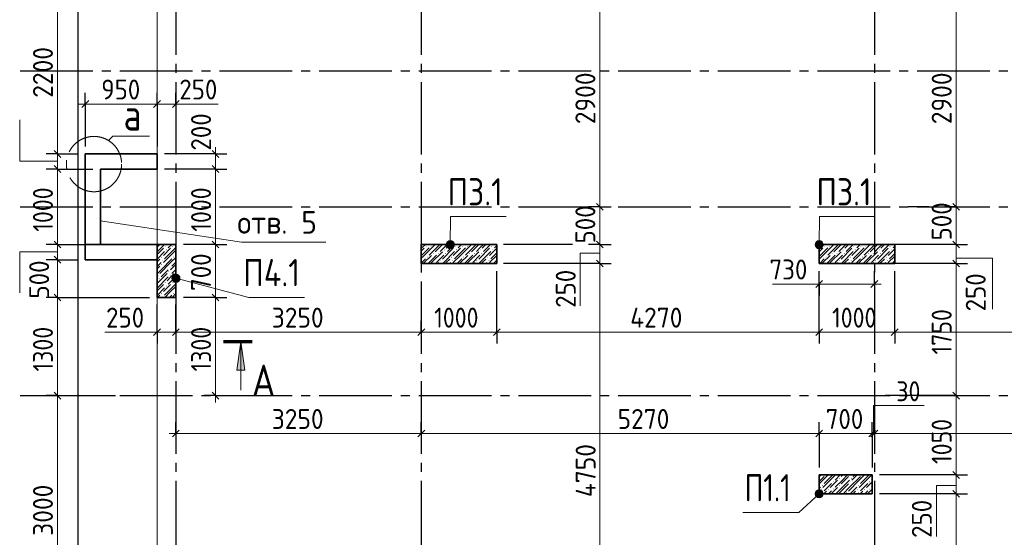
# Model space of a CAD drawing. Header units: millimetres. Extents: x 0 to 50400, y 0 to 35640.
# Tile 4 of 17: x 7196 to 20236, y 14987 to 21840. Entities that reach past the tile are written whole.
import ezdxf

# ---------------------------------------------------------------- set-up
doc = ezdxf.new("R2010")
doc.units = ezdxf.units.MM
doc.linetypes.add('______5', pattern=[1320, 960, -120, 120, -120])
for name, color, linetype, lineweight in [('Standard', 7, 'Continuous', 25), ('ЖБ Пилон', 7, 'Continuous', 35), ('ЖБ Стена верхний уровень', 7, 'Continuous', 35), ('Общий01', 7, 'Continuous', 13), ('Позиционная метка диаметр_ шаг', 7, 'Continuous', 13), ('Позиционная метка линия выноска', 7, 'Continuous', 13), ('Примечания', 7, 'Continuous', 13), ('Размерная линия_ общее', 7, 'Continuous', 13), ('Сечения символ', 7, 'Continuous', 25)]:
    doc.layers.add(name, color=color, linetype=linetype, lineweight=lineweight)
doc.layers.add('Оси', color=7, linetype='______5', true_color=0x656565)
doc.styles.add('ISOCPEUR', font='txt')

msp = doc.modelspace()

# ---------------------------------------------------------------- hatches: boundary and pattern name
at = {"layer": 'ЖБ Пилон', "linetype": 'Continuous', "lineweight": 18, "transparency": 33554687}
for points in [[(9117, 18839), (9123, 18845), (9129, 18839), (9123, 18833)], [(9134, 18793), (9140, 18799), (9146, 18793), (9140, 18787)], [(9213, 18839), (9219, 18845), (9225, 18839), (9219, 18833)], [(12573, 18839), (12579, 18845), (12585, 18839), (12579, 18833)], [(12638, 18841), (12644, 18847), (12650, 18841), (12644, 18835)], [(12813, 18791), (12819, 18797), (12825, 18791), (12819, 18785)], [(12957, 18839), (12963, 18845), (12969, 18839), (12963, 18833)], [(12974, 18793), (12980, 18799), (12986, 18793), (12980, 18787)], [(13053, 18839), (13059, 18845), (13065, 18839), (13059, 18833)], [(13118, 18841), (13124, 18847), (13130, 18841), (13124, 18835)], [(13293, 18791), (13299, 18797), (13305, 18791), (13299, 18785)], [(13437, 18839), (13443, 18845), (13449, 18839), (13443, 18833)], [(13454, 18793), (13460, 18799), (13466, 18793), (13460, 18787)], [(17785, 18794), (17786, 18793), (17785, 18793)], [(17853, 18839), (17859, 18845), (17865, 18839), (17859, 18833)], [(17918, 18841), (17924, 18847), (17930, 18841), (17924, 18835)], [(18093, 18791), (18099, 18797), (18105, 18791), (18099, 18785)], [(18237, 18839), (18243, 18845), (18249, 18839), (18243, 18833)], [(18254, 18793), (18260, 18799), (18266, 18793), (18260, 18787)], [(18333, 18839), (18339, 18845), (18345, 18839), (18339, 18833)], [(18398, 18841), (18404, 18847), (18410, 18841), (18404, 18835)], [(18573, 18791), (18579, 18797), (18585, 18791), (18579, 18785)], [(18717, 18839), (18723, 18845), (18729, 18839), (18723, 18833)], [(18734, 18793), (18740, 18799), (18746, 18793), (18740, 18787)], [(9069, 18695), (9075, 18701), (9081, 18695), (9075, 18689)], [(9086, 18649), (9092, 18655), (9098, 18649), (9092, 18643)], [(9230, 18697), (9236, 18703), (9242, 18697), (9236, 18691)], [(12590, 18697), (12596, 18703), (12602, 18697), (12596, 18691)], [(12669, 18743), (12675, 18749), (12681, 18743), (12675, 18737)], [(12734, 18745), (12740, 18751), (12746, 18745), (12740, 18739)], [(12765, 18647), (12771, 18653), (12777, 18647), (12771, 18641)], [(12830, 18745), (12836, 18751), (12842, 18745), (12836, 18739)], [(12909, 18695), (12915, 18701), (12921, 18695), (12915, 18689)], [(12926, 18649), (12932, 18655), (12938, 18649), (12932, 18643)], [(13070, 18697), (13076, 18703), (13082, 18697), (13076, 18691)], [(13149, 18743), (13155, 18749), (13161, 18743), (13155, 18737)], [(13214, 18745), (13220, 18751), (13226, 18745), (13220, 18739)], [(13245, 18647), (13251, 18653), (13257, 18647), (13251, 18641)], [(13310, 18745), (13316, 18751), (13322, 18745), (13316, 18739)], [(13389, 18695), (13395, 18701), (13401, 18695), (13395, 18689)], [(13406, 18649), (13412, 18655), (13418, 18649), (13412, 18643)], [(17870, 18697), (17876, 18703), (17882, 18697), (17876, 18691)], [(17949, 18743), (17955, 18749), (17961, 18743), (17955, 18737)], [(18014, 18745), (18020, 18751), (18026, 18745), (18020, 18739)], [(18045, 18647), (18051, 18653), (18057, 18647), (18051, 18641)], [(18110, 18745), (18116, 18751), (18122, 18745), (18116, 18739)], [(18189, 18695), (18195, 18701), (18201, 18695), (18195, 18689)], [(18206, 18649), (18212, 18655), (18218, 18649), (18212, 18643)], [(18350, 18697), (18356, 18703), (18362, 18697), (18356, 18691)], [(18429, 18743), (18435, 18749), (18441, 18743), (18435, 18737)], [(18494, 18745), (18500, 18751), (18506, 18745), (18500, 18739)], [(18525, 18647), (18531, 18653), (18537, 18647), (18531, 18641)], [(18590, 18745), (18596, 18751), (18602, 18745), (18596, 18739)], [(18669, 18695), (18675, 18701), (18681, 18695), (18675, 18689)], [(18686, 18649), (18692, 18655), (18698, 18649), (18692, 18643)], [(9069, 18599), (9075, 18605), (9081, 18599), (9075, 18593)], [(9182, 18553), (9188, 18559), (9194, 18553), (9188, 18547)], [(9021, 18455), (9027, 18461), (9033, 18455), (9027, 18449)], [(9038, 18409), (9044, 18415), (9050, 18409), (9044, 18403)], [(9165, 18503), (9171, 18509), (9177, 18503), (9171, 18497)], [(9182, 18457), (9188, 18463), (9194, 18457), (9188, 18451)], [(9261, 18503), (9265, 18507), (9265, 18499)], [(9117, 18359), (9123, 18365), (9129, 18359), (9123, 18353)], [(9134, 18313), (9140, 18319), (9146, 18313), (9140, 18307)], [(9213, 18359), (9219, 18365), (9225, 18359), (9219, 18353)], [(9069, 18215), (9075, 18221), (9081, 18215), (9075, 18209)], [(9086, 18169), (9092, 18175), (9098, 18169), (9092, 18163)], [(9230, 18217), (9236, 18223), (9242, 18217), (9236, 18211)], [(17877, 15812), (17876, 15811), (17874, 15812)], [(18199, 15812), (18195, 15809), (18191, 15812)], [(18357, 15812), (18356, 15811), (18354, 15812)], [(17822, 15673), (17828, 15679), (17834, 15673), (17828, 15667)], [(17966, 15721), (17972, 15727), (17978, 15721), (17972, 15715)], [(18045, 15767), (18051, 15773), (18057, 15767), (18051, 15761)], [(18045, 15671), (18051, 15677), (18057, 15671), (18051, 15665)], [(18189, 15719), (18195, 15725), (18201, 15719), (18195, 15713)], [(18206, 15769), (18212, 15775), (18218, 15769), (18212, 15763)], [(18302, 15673), (18308, 15679), (18314, 15673), (18308, 15667)], [(18446, 15721), (18452, 15727), (18458, 15721), (18452, 15715)], [(17805, 15623), (17811, 15629), (17817, 15623), (17811, 15617)], [(17822, 15577), (17828, 15583), (17834, 15577), (17828, 15571)], [(17901, 15623), (17907, 15629), (17913, 15623), (17907, 15617)], [(17966, 15625), (17972, 15631), (17978, 15625), (17972, 15619)], [(18141, 15575), (18147, 15581), (18153, 15575), (18147, 15569)], [(18285, 15623), (18291, 15629), (18297, 15623), (18291, 15617)], [(18302, 15577), (18308, 15583), (18314, 15577), (18308, 15571)], [(18381, 15623), (18387, 15629), (18393, 15623), (18387, 15617)], [(18446, 15625), (18452, 15631), (18458, 15625), (18452, 15619)]]:
    msp.add_hatch(color=7, dxfattribs=at).paths.add_polyline_path(points, flags=16)
at = {"layer": 'Позиционная метка линия выноска', "linetype": 'Continuous', "lineweight": 13, "transparency": 33554687}
for points in [[(12853, 18890), (12946, 18889), (12927, 18909)], [(12853, 18890), (12927, 18909), (12873, 18909)], [(12873, 18909), (12927, 18909), (12900, 18916)], [(17739, 18890), (17832, 18889), (17812, 18909)], [(17739, 18890), (17812, 18909), (17758, 18909)], [(17758, 18909), (17812, 18909), (17785, 18916)], [(12845, 18863), (12946, 18889), (12853, 18890)], [(12845, 18863), (12953, 18862), (12946, 18889)], [(12853, 18836), (12953, 18862), (12845, 18863)], [(12853, 18836), (12946, 18835), (12953, 18862)], [(12872, 18816), (12946, 18835), (12853, 18836)], [(12872, 18816), (12926, 18816), (12946, 18835)], [(12926, 18816), (12872, 18816), (12899, 18808)], [(17731, 18863), (17832, 18889), (17739, 18890)], [(17731, 18863), (17839, 18862), (17832, 18889)], [(17739, 18836), (17839, 18862), (17731, 18863)], [(17739, 18836), (17831, 18835), (17839, 18862)], [(17758, 18816), (17831, 18835), (17739, 18836)], [(17758, 18816), (17812, 18816), (17831, 18835)], [(17812, 18816), (17758, 18816), (17785, 18808)], [(9213, 18402), (9227, 18454), (9213, 18430)], [(9227, 18454), (9213, 18402), (9227, 18378)], [(9227, 18454), (9227, 18378), (9251, 18468)], [(9251, 18468), (9227, 18378), (9251, 18364)], [(9251, 18468), (9251, 18364), (9279, 18469)], [(9279, 18469), (9251, 18364), (9279, 18365)], [(9279, 18469), (9279, 18365), (9303, 18454)], [(9303, 18454), (9279, 18365), (9303, 18378)], [(9303, 18454), (9303, 18378), (9317, 18431)], [(9317, 18431), (9303, 18378), (9317, 18403)], [(17796, 15510), (17734, 15579), (17733, 15551)], [(17796, 15510), (17733, 15551), (17769, 15511)], [(17769, 15511), (17733, 15551), (17745, 15526)], [(17821, 15522), (17749, 15602), (17734, 15579)], [(17821, 15522), (17734, 15579), (17796, 15510)], [(17836, 15546), (17774, 15615), (17749, 15602)], [(17836, 15546), (17749, 15602), (17821, 15522)], [(17838, 15574), (17801, 15614), (17774, 15615)], [(17838, 15574), (17774, 15615), (17836, 15546)], [(17801, 15614), (17838, 15574), (17825, 15599)]]:
    msp.add_hatch(color=7, dxfattribs=at).paths.add_polyline_path(points)
at = {"layer": 'Сечения символ', "linetype": 'Continuous', "lineweight": 13, "transparency": 33554687}
msp.add_hatch(color=7, dxfattribs=at).paths.add_polyline_path([(10178, 17198), (10124, 17576), (10070, 17198)])

# ---------------------------------------------------------------- linework, layer by layer
at = {"layer": 'Standard', "color": 254, "linetype": 'Continuous', "lineweight": -3, "true_color": 0xc4c4ff, "transparency": 33554687}
msp.add_lwpolyline([(7965, 10212), (40265, 10212), (40265, 32712), (7965, 32712), (7965, 10212)], dxfattribs=at)
at = {"layer": 'Standard', "color": 7, "linetype": 'Continuous', "lineweight": 18, "transparency": 33554687}
msp.add_lwpolyline([(9015, 10312), (40165, 10312), (40165, 32612), (9015, 32612), (9015, 10312)], dxfattribs=at)
at = {"layer": 'ЖБ Пилон', "color": 7, "linetype": 'Continuous', "lineweight": 35, "transparency": 33554687}
for p, q in [((9265, 18862), (9015, 18862)), ((9015, 18862), (9015, 18162)), ((9265, 18862), (9015, 18862)), ((9265, 18162), (9265, 18862)), ((9265, 18162), (9265, 18862)), ((13515, 18862), (12515, 18862)), ((12515, 18862), (12515, 18612)), ((12515, 18862), (12515, 18612)), ((13515, 18862), (12515, 18862)), ((13515, 18612), (13515, 18862)), ((13515, 18612), (13515, 18862)), ((18785, 18862), (17785, 18862)), ((17785, 18862), (17785, 18612)), ((17785, 18862), (17785, 18612)), ((18785, 18862), (17785, 18862)), ((18785, 18612), (18785, 18862)), ((18785, 18612), (18785, 18862)), ((9015, 18662), (9015, 18162)), ((12515, 18612), (13515, 18612)), ((12515, 18612), (13515, 18612)), ((17785, 18612), (18785, 18612)), ((17785, 18612), (18785, 18612)), ((9015, 18162), (9265, 18162)), ((9015, 18162), (9265, 18162)), ((18485, 15812), (17785, 15812)), ((17785, 15812), (17785, 15562)), ((17785, 15812), (17785, 15562)), ((18485, 15812), (17785, 15812)), ((18485, 15562), (18485, 15812)), ((18485, 15562), (18485, 15812)), ((17785, 15562), (18485, 15562)), ((17785, 15562), (18485, 15562))]:
    msp.add_line(p, q, dxfattribs=at)
at = {"layer": 'ЖБ Пилон', "color": 251, "linetype": 'Continuous', "lineweight": 18, "true_color": 0x494949, "transparency": 33554687}
for p, q in [((9015, 18861), (9017, 18862)), ((9051, 18862), (9015, 18827)), ((9099, 18815), (9015, 18731)), ((9113, 18862), (9020, 18769)), ((9195, 18815), (9099, 18719)), ((9260, 18817), (9116, 18673)), ((9209, 18862), (9164, 18817)), ((9195, 18719), (9265, 18789)), ((12620, 18817), (12515, 18713)), ((12555, 18815), (12515, 18775)), ((12569, 18862), (12524, 18817)), ((12555, 18719), (12699, 18862)), ((12761, 18862), (12620, 18721)), ((12795, 18862), (12699, 18767)), ((12764, 18769), (12812, 18817)), ((12939, 18815), (12795, 18671)), ((12812, 18817), (12857, 18862)), ((12891, 18862), (12843, 18815)), ((12953, 18862), (12860, 18769)), ((13035, 18815), (12939, 18719)), ((13100, 18817), (12956, 18673)), ((13049, 18862), (13004, 18817)), ((13035, 18719), (13179, 18862)), ((13241, 18862), (13100, 18721)), ((13275, 18862), (13179, 18767)), ((13244, 18769), (13292, 18817)), ((13419, 18815), (13275, 18671)), ((13292, 18817), (13337, 18862)), ((13371, 18862), (13323, 18815)), ((13433, 18862), (13340, 18769)), ((13515, 18815), (13419, 18719)), ((13515, 18849), (13484, 18817)), ((17900, 18817), (17785, 18703)), ((17835, 18815), (17785, 18765)), ((17849, 18862), (17804, 18817)), ((17835, 18719), (17979, 18862)), ((18041, 18862), (17900, 18721)), ((18075, 18862), (17979, 18767)), ((18044, 18769), (18092, 18817)), ((18219, 18815), (18075, 18671)), ((18092, 18817), (18137, 18862)), ((18171, 18862), (18123, 18815)), ((18233, 18862), (18140, 18769)), ((18315, 18815), (18219, 18719)), ((18380, 18817), (18236, 18673)), ((18329, 18862), (18284, 18817)), ((18315, 18719), (18459, 18862)), ((18521, 18862), (18380, 18721)), ((18555, 18862), (18459, 18767)), ((18524, 18769), (18572, 18817)), ((18699, 18815), (18555, 18671)), ((18572, 18817), (18617, 18862)), ((18651, 18862), (18603, 18815)), ((18713, 18862), (18620, 18769)), ((18785, 18805), (18699, 18719)), ((18785, 18839), (18764, 18817)), ((9015, 18669), (9116, 18769)), ((9015, 18635), (9051, 18671)), ((9068, 18529), (9212, 18673)), ((9195, 18719), (9099, 18623)), ((9265, 18693), (9195, 18623)), ((9265, 18727), (9260, 18721)), ((12555, 18719), (12515, 18679)), ((12515, 18617), (12572, 18673)), ((12651, 18719), (12555, 18623)), ((12716, 18721), (12607, 18612)), ((12651, 18623), (12795, 18767)), ((12812, 18721), (12716, 18625)), ((12812, 18625), (12956, 18769)), ((12843, 18623), (12891, 18671)), ((13035, 18719), (12939, 18623)), ((12991, 18612), (13052, 18673)), ((13131, 18719), (13035, 18623)), ((13196, 18721), (13087, 18612)), ((13131, 18623), (13275, 18767)), ((13292, 18721), (13196, 18625)), ((13292, 18625), (13436, 18769)), ((13323, 18623), (13371, 18671)), ((13515, 18719), (13419, 18623)), ((13515, 18753), (13436, 18673)), ((13471, 18612), (13515, 18657)), ((13515, 18719), (13515, 18719)), ((17835, 18719), (17785, 18669)), ((17791, 18612), (17852, 18673)), ((17931, 18719), (17835, 18623)), ((17996, 18721), (17887, 18612)), ((17931, 18623), (18075, 18767)), ((18092, 18721), (17996, 18625)), ((18092, 18625), (18236, 18769)), ((18123, 18623), (18171, 18671)), ((18315, 18719), (18219, 18623)), ((18271, 18612), (18332, 18673)), ((18411, 18719), (18315, 18623)), ((18476, 18721), (18367, 18612)), ((18411, 18623), (18555, 18767)), ((18572, 18721), (18476, 18625)), ((18572, 18625), (18716, 18769)), ((18603, 18623), (18651, 18671)), ((18785, 18709), (18699, 18623)), ((18785, 18743), (18716, 18673)), ((9068, 18625), (9015, 18573)), ((9051, 18575), (9015, 18539)), ((9068, 18529), (9015, 18477)), ((9195, 18623), (9051, 18479)), ((9164, 18529), (9068, 18433)), ((9265, 18597), (9195, 18527)), ((9265, 18631), (9212, 18577)), ((9212, 18481), (9260, 18529)), ((9260, 18529), (9265, 18535)), ((12555, 18623), (12545, 18612)), ((12651, 18623), (12641, 18612)), ((12747, 18623), (12737, 18612)), ((12812, 18625), (12799, 18612)), ((12833, 18612), (12843, 18623)), ((12908, 18625), (12895, 18612)), ((13035, 18623), (13025, 18612)), ((13131, 18623), (13121, 18612)), ((13227, 18623), (13217, 18612)), ((13292, 18625), (13279, 18612)), ((13313, 18612), (13323, 18623)), ((13388, 18625), (13375, 18612)), ((13515, 18623), (13505, 18612)), ((13515, 18623), (13515, 18623)), ((17835, 18623), (17825, 18612)), ((17931, 18623), (17921, 18612)), ((18027, 18623), (18017, 18612)), ((18092, 18625), (18079, 18612)), ((18113, 18612), (18123, 18623)), ((18188, 18625), (18175, 18612)), ((18315, 18623), (18305, 18612)), ((18411, 18623), (18401, 18612)), ((18507, 18623), (18497, 18612)), ((18572, 18625), (18559, 18612)), ((18593, 18612), (18603, 18623)), ((18668, 18625), (18655, 18612)), ((18751, 18612), (18785, 18647)), ((18785, 18613), (18785, 18612)), ((9147, 18479), (9015, 18347)), ((9164, 18433), (9020, 18289)), ((9147, 18383), (9195, 18431)), ((9265, 18439), (9164, 18337)), ((9195, 18431), (9243, 18479)), ((9265, 18405), (9243, 18383)), ((9015, 18381), (9020, 18385)), ((9099, 18335), (9015, 18251)), ((9015, 18189), (9116, 18289)), ((9195, 18335), (9099, 18239)), ((9260, 18337), (9116, 18193)), ((9195, 18239), (9265, 18309)), ((9023, 18162), (9051, 18191)), ((9195, 18239), (9119, 18162)), ((9181, 18162), (9212, 18193)), ((9265, 18213), (9215, 18162)), ((9265, 18247), (9260, 18241)), ((17809, 15812), (17785, 15789)), ((17785, 15727), (17852, 15793)), ((17905, 15812), (17835, 15743)), ((17967, 15812), (17852, 15697)), ((17931, 15743), (18001, 15812)), ((18063, 15812), (17996, 15745)), ((18097, 15812), (18075, 15791)), ((18092, 15745), (18159, 15812)), ((18123, 15743), (18171, 15791)), ((18188, 15649), (18332, 15793)), ((18289, 15812), (18219, 15743)), ((18255, 15812), (18236, 15793)), ((18385, 15812), (18315, 15743)), ((18447, 15812), (18332, 15697)), ((18411, 15743), (18481, 15812)), ((17835, 15743), (17785, 15693)), ((17804, 15649), (17785, 15631)), ((17931, 15743), (17835, 15647)), ((17852, 15601), (17900, 15649)), ((17900, 15649), (17948, 15697)), ((18027, 15743), (17931, 15647)), ((18092, 15745), (17996, 15649)), ((18092, 15649), (18005, 15562)), ((18171, 15695), (18039, 15562)), ((18075, 15695), (18123, 15743)), ((18188, 15745), (18092, 15649)), ((18188, 15649), (18101, 15562)), ((18315, 15743), (18171, 15599)), ((18284, 15649), (18197, 15562)), ((18411, 15743), (18315, 15647)), ((18332, 15601), (18380, 15649)), ((18380, 15649), (18428, 15697)), ((18485, 15721), (18411, 15647)), ((18485, 15755), (18476, 15745)), ((18485, 15659), (18476, 15649)), ((17787, 15599), (17785, 15597)), ((17847, 15562), (17883, 15599)), ((17948, 15601), (17909, 15562)), ((18027, 15647), (17943, 15562)), ((18267, 15599), (18231, 15562)), ((18327, 15562), (18363, 15599)), ((18428, 15601), (18389, 15562)), ((18485, 15625), (18423, 15562)), ((18485, 15563), (18485, 15562))]:
    msp.add_line(p, q, dxfattribs=at)
at = {"layer": 'ЖБ Стена верхний уровень', "color": 7, "linetype": 'Continuous', "lineweight": 35, "transparency": 33554687}
for p, q in [((9015, 20062), (8065, 20062)), ((8065, 20062), (8065, 19862)), ((8065, 20062), (8065, 19862)), ((9015, 20062), (8065, 20062)), ((9015, 19862), (9015, 20062)), ((9015, 19862), (9015, 20062)), ((8065, 19862), (8065, 18862)), ((8065, 19862), (8065, 18862)), ((8265, 18862), (8265, 19862)), ((8265, 19862), (9015, 19862)), ((8265, 19862), (9015, 19862)), ((8265, 18862), (8265, 19862)), ((8065, 18862), (8265, 18862)), ((9015, 18862), (8065, 18862)), ((8065, 18862), (8065, 18662)), ((8065, 18862), (8065, 18662)), ((9015, 18862), (8265, 18862)), ((9015, 18662), (9015, 18862)), ((8065, 18662), (9015, 18662)), ((8065, 18662), (9015, 18662))]:
    msp.add_line(p, q, dxfattribs=at)
at = {"layer": 'Общий01', "color": 7, "linetype": 'Continuous', "lineweight": 13, "transparency": 33554687}
msp.add_lwpolyline([(8373, 20240), (8429, 20296), (8913, 20296)], dxfattribs=at)
at = {"layer": 'Общий01', "color": 7, "linetype": '______5', "lineweight": 13, "transparency": 33554687}
msp.add_circle((8180, 19928), 366, dxfattribs=at)
at = {"layer": 'Оси', "color": 8, "linetype": '______5', "lineweight": -3, "transparency": 33554687}
for p, q in [((9265, 34214), (9265, 8317)), ((12515, 34214), (12515, 8317)), ((18515, 34214), (18515, 8317)), ((7204, 21162), (42963, 21162)), ((7204, 19362), (42963, 19362)), ((7204, 16862), (42963, 16862))]:
    msp.add_line(p, q, dxfattribs=at)
at = {"layer": 'Позиционная метка линия выноска', "color": 7, "linetype": 'Continuous', "lineweight": 18, "transparency": 33554687}
for p, q in [((8065, 18662), (8065, 20062)), ((8065, 20062), (8385, 20062)), ((9015, 20062), (8365, 20062)), ((9015, 19862), (8265, 19862)), ((8265, 19862), (8265, 18862)), ((8265, 18862), (9015, 18862)), ((9015, 18662), (8065, 18662))]:
    msp.add_line(p, q, dxfattribs=at)
at = {"layer": 'Позиционная метка линия выноска', "color": 7, "linetype": 'Continuous', "lineweight": 13, "transparency": 33554687}
for p, q in [((12900, 18916), (12900, 18916)), ((17785, 18916), (17785, 18916)), ((12845, 18863), (12845, 18863)), ((12899, 18808), (12899, 18808)), ((12953, 18862), (12953, 18862)), ((17731, 18863), (17731, 18863)), ((17785, 18808), (17785, 18808)), ((17839, 18862), (17839, 18862)), ((9213, 18430), (9213, 18430)), ((9279, 18469), (9279, 18469)), ((9317, 18403), (9317, 18403)), ((9251, 18364), (9251, 18364)), ((17745, 15526), (17745, 15526)), ((17749, 15602), (17749, 15602)), ((17821, 15522), (17821, 15522)), ((17825, 15599), (17825, 15599))]:
    msp.add_line(p, q, dxfattribs=at)
for points in [[(12899, 18862), (12901, 19234), (13641, 19234)], [(17785, 18862), (17787, 19234), (18527, 19234)], [(9265, 18416), (10230, 18163), (10970, 18163)], [(17785, 15562), (17515, 15316), (16773, 15316)]]:
    msp.add_lwpolyline(points, dxfattribs=at)
for centre in [(12899, 18862), (17785, 18862), (9265, 18416), (17785, 15562)]:
    msp.add_circle(centre, 54, dxfattribs=at)
at = {"layer": 'Примечания', "color": 7, "linetype": 'Continuous', "lineweight": 13, "transparency": 33554687}
for p, q in [((9265, 20723), (9825, 20723)), ((17785, 18340), (17165, 18340)), ((9015, 17703), (8323, 17703))]:
    msp.add_line(p, q, dxfattribs=at)
at = {"layer": 'Примечания', "color": 7, "linetype": 'Continuous', "lineweight": 70, "transparency": 33554687}
msp.add_line((10274, 17576), (9894, 17576), dxfattribs=at)
at = {"layer": 'Примечания', "color": 7, "linetype": 'Continuous', "lineweight": 13, "transparency": 33554687}
for points in [[(7696, 19968), (7196, 19968), (7196, 20513)], [(11249, 18892), (10132, 18892), (8265, 19177)], [(7696, 18768), (7196, 18768), (7196, 18223)], [(14880, 18747), (14620, 18747), (14620, 18052)], [(19599, 18682), (20081, 18682), (20081, 18009)], [(18503, 16361), (18503, 16731), (19173, 16731)], [(19599, 15672), (19339, 15672), (19339, 14999)]]:
    msp.add_lwpolyline(points, dxfattribs=at)
at = {"layer": 'Размерная линия_ общее', "color": 7, "linetype": 'Continuous', "lineweight": 13, "transparency": 33554687}
for p, q in [((7696, 20062), (7696, 22262)), ((14880, 19362), (14880, 22262)), ((19599, 19362), (19599, 22262)), ((8065, 20723), (7975, 20723)), ((8065, 20723), (9015, 20723)), ((9015, 20723), (9265, 20723)), ((9265, 20723), (9355, 20723)), ((9790, 20062), (9790, 20152)), ((7696, 19862), (7696, 20062)), ((9790, 19862), (9790, 20062)), ((7696, 18862), (7696, 19862)), ((9790, 18862), (9790, 19862)), ((14880, 18862), (14880, 19362)), ((19599, 18862), (19599, 19362)), ((7696, 18662), (7696, 18862)), ((9790, 18162), (9790, 18862)), ((14880, 18612), (14880, 18862)), ((19599, 18612), (19599, 18862)), ((7696, 18162), (7696, 18662)), ((19599, 16862), (19599, 18612)), ((17785, 18340), (17695, 18340)), ((17785, 18340), (18515, 18340)), ((18515, 18340), (18605, 18340)), ((7696, 16862), (7696, 18162)), ((9015, 17703), (8925, 17703)), ((9015, 17703), (9265, 17703)), ((9265, 17703), (9175, 17703)), ((9265, 17703), (9355, 17703)), ((13515, 17703), (17785, 17703)), ((17785, 17703), (18785, 17703)), ((18785, 17703), (22765, 17703)), ((7696, 13862), (7696, 16862)), ((9790, 16862), (9790, 16772)), ((19599, 15812), (19599, 16862)), ((9265, 16361), (9175, 16361)), ((12515, 16361), (17785, 16361)), ((17785, 16361), (18485, 16361)), ((18485, 16361), (18515, 16361)), ((18515, 16361), (22685, 16361)), ((19599, 15562), (19599, 15812))]:
    msp.add_line(p, q, dxfattribs=at)
at = {"layer": 'Размерная линия_ общее', "color": 253, "linetype": 'Continuous', "lineweight": -3, "true_color": 0xa0a0a0, "transparency": 33554687}
for p, q in [((8065, 20723), (8065, 20873)), ((9015, 20723), (9015, 20873)), ((9265, 20723), (9265, 20873)), ((8065, 20723), (8065, 20573)), ((8065, 20723), (8065, 20162)), ((9015, 20723), (9015, 20573)), ((9015, 20723), (9015, 20162)), ((9265, 20723), (9265, 20573)), ((9265, 20723), (9265, 20162)), ((7696, 20062), (7546, 20062)), ((7696, 20062), (7846, 20062)), ((9790, 20062), (9640, 20062)), ((9790, 20062), (9940, 20062)), ((7696, 19862), (7546, 19862)), ((7696, 19862), (7846, 19862)), ((9790, 19862), (9640, 19862)), ((9790, 19862), (9940, 19862)), ((14880, 19362), (14730, 19362)), ((14880, 19362), (15030, 19362)), ((14880, 19362), (14880, 19362)), ((19235, 19362), (18965, 19362)), ((19599, 19362), (19449, 19362)), ((19599, 19362), (19749, 19362)), ((7696, 18862), (7546, 18862)), ((7696, 18862), (7846, 18862)), ((9790, 18862), (9640, 18862)), ((9790, 18862), (9940, 18862)), ((14516, 18862), (13605, 18862)), ((14880, 18862), (14730, 18862)), ((14880, 18862), (15030, 18862)), ((19599, 18862), (19449, 18862)), ((19599, 18862), (19749, 18862)), ((7696, 18662), (7546, 18662)), ((7696, 18662), (7846, 18662)), ((14880, 18612), (14730, 18612)), ((14880, 18612), (15030, 18612)), ((19599, 18612), (19449, 18612)), ((19599, 18612), (19749, 18612)), ((17785, 18340), (17785, 18512)), ((17785, 18340), (17785, 18490)), ((18515, 18340), (18515, 18512)), ((18515, 18340), (18515, 18490)), ((17785, 18340), (17785, 18190)), ((18515, 18340), (18515, 18190)), ((7696, 18162), (7546, 18162)), ((7696, 18162), (7846, 18162)), ((9790, 18162), (9640, 18162)), ((9790, 18162), (9940, 18162)), ((9265, 17703), (9265, 18071)), ((9265, 17703), (9265, 17994)), ((9015, 17703), (9015, 17853)), ((9265, 17703), (9265, 17853)), ((9265, 17703), (9265, 17853)), ((12515, 17703), (12515, 17853)), ((13515, 17703), (13515, 17853)), ((17785, 17703), (17785, 17853)), ((18785, 17703), (18785, 17853)), ((9015, 17703), (9015, 17553)), ((9265, 17703), (9265, 17553)), ((9265, 17703), (9265, 17553)), ((12515, 17703), (12515, 17553)), ((12515, 17703), (12515, 17703)), ((13515, 17703), (13515, 17553)), ((17785, 17703), (17785, 17553)), ((18785, 17703), (18785, 17553)), ((7696, 16862), (7546, 16862)), ((7696, 16862), (7846, 16862)), ((9790, 16862), (9640, 16862)), ((9790, 16862), (9789, 16862)), ((9790, 16862), (9940, 16862)), ((19599, 16862), (19449, 16862)), ((19599, 16862), (19749, 16862)), ((9265, 16361), (9265, 16511)), ((12515, 16361), (12515, 16511)), ((17785, 16361), (17785, 16511)), ((18485, 16361), (18485, 16511)), ((18515, 16361), (18515, 16511)), ((9265, 16361), (9265, 16211)), ((9265, 16361), (9265, 16361)), ((12515, 16361), (12515, 16211)), ((12515, 16361), (12515, 16361)), ((17785, 16361), (17785, 16211)), ((18485, 16361), (18485, 16211)), ((18515, 16361), (18515, 16211)), ((18515, 16361), (18515, 16309)), ((19599, 15812), (19449, 15812)), ((19599, 15812), (19749, 15812)), ((19599, 15562), (19449, 15562)), ((19599, 15562), (19749, 15562))]:
    msp.add_line(p, q, dxfattribs=at)
at = {"layer": 'Размерная линия_ общее', "color": 7, "linetype": 'Continuous', "lineweight": 25, "transparency": 33554687}
for p, q in [((8020, 20678), (8110, 20768)), ((8970, 20678), (9060, 20768)), ((9220, 20678), (9310, 20768)), ((7741, 20017), (7651, 20107)), ((9835, 20017), (9745, 20107)), ((7741, 19817), (7651, 19907)), ((9835, 19817), (9745, 19907)), ((14925, 19317), (14835, 19407)), ((19644, 19317), (19554, 19407)), ((7741, 18817), (7651, 18907)), ((9835, 18817), (9745, 18907)), ((14925, 18817), (14835, 18907)), ((19644, 18817), (19554, 18907)), ((7741, 18617), (7651, 18707)), ((14925, 18567), (14835, 18657)), ((19644, 18567), (19554, 18657)), ((17740, 18295), (17830, 18385)), ((18470, 18295), (18560, 18385)), ((7741, 18117), (7651, 18207)), ((9835, 18117), (9745, 18207)), ((8970, 17658), (9060, 17748)), ((9220, 17658), (9310, 17748)), ((9220, 17658), (9310, 17748)), ((12470, 17658), (12560, 17748)), ((13470, 17658), (13560, 17748)), ((17740, 17658), (17830, 17748)), ((18740, 17658), (18830, 17748)), ((7741, 16817), (7651, 16907)), ((9835, 16817), (9745, 16907)), ((19644, 16817), (19554, 16907)), ((9220, 16316), (9310, 16406)), ((12470, 16316), (12560, 16406)), ((17740, 16316), (17830, 16406)), ((18440, 16316), (18530, 16406)), ((18470, 16316), (18560, 16406)), ((19644, 15767), (19554, 15857)), ((19644, 15517), (19554, 15607))]:
    msp.add_line(p, q, dxfattribs=at)
at = {"layer": 'Размерная линия_ общее', "color": 253, "linetype": 'Continuous', "lineweight": -3, "true_color": 0xa0a0a0, "transparency": 33554687}
for points in [[(7696, 20062), (7890, 20062), (7890, 20062), (7965, 20062)], [(9790, 20062), (9770, 20062), (9770, 20062), (9115, 20062)], [(7696, 19862), (7885, 19862), (7885, 19862), (8165, 19862)], [(9790, 19862), (9770, 19862), (9770, 19862), (9115, 19862)], [(19599, 19362), (19578, 19362), (19578, 19362), (19578, 19362), (19578, 19362), (19578, 19362), (19578, 19362), (19578, 19362), (19578, 19362), (19578, 19362), (19578, 19362)], [(7696, 18862), (7859, 18862), (7859, 18862), (8915, 18862)], [(9790, 18862), (9770, 18862), (9770, 18862), (9770, 18862), (9770, 18862), (9365, 18862)], [(14880, 18862), (14863, 18862), (14863, 18862), (14862, 18862), (14862, 18862), (14862, 18862), (14862, 18862), (14861, 18862), (14861, 18862), (14859, 18862)], [(19599, 18862), (19578, 18862), (19578, 18862), (19578, 18862), (19578, 18862), (19578, 18862), (19578, 18862), (19578, 18862), (19578, 18862), (19578, 18862), (19578, 18862), (19578, 18862), (19578, 18862), (19483, 18862), (19483, 18862), (19477, 18862), (19477, 18862), (18585, 18862)], [(7696, 18662), (7854, 18662), (7854, 18662), (7965, 18662)], [(14880, 18612), (14863, 18612), (14863, 18612), (14862, 18612), (14862, 18612), (14862, 18612), (14862, 18612), (14861, 18612), (14861, 18612), (14860, 18612), (14860, 18612), (14763, 18612), (14763, 18612), (13605, 18612)], [(19599, 18612), (19578, 18612), (19578, 18612), (19578, 18612), (19578, 18612), (19578, 18612), (19578, 18612), (19578, 18612), (19578, 18612), (19578, 18612), (19578, 18612), (19578, 18612), (19578, 18612), (19487, 18612), (19487, 18612), (19481, 18612), (19481, 18612), (18585, 18612)], [(13515, 17703), (13515, 17724), (13515, 17724), (13515, 17724), (13515, 17724), (13515, 17724), (13515, 17724), (13515, 17724), (13515, 17724), (13515, 17724), (13515, 17724), (13515, 17724), (13515, 17724), (13515, 17724), (13515, 17724), (13515, 17724), (13515, 17724), (13515, 17724), (13515, 17724), (13515, 17775), (13515, 17775), (13515, 18512)], [(17785, 17703), (17785, 17724), (17785, 17724), (17785, 17724), (17785, 17724), (17785, 17724), (17785, 17724), (17785, 17724), (17785, 17724), (17785, 17724), (17785, 17724), (17785, 17724), (17785, 17724), (17785, 17724), (17785, 17724), (17785, 17724), (17785, 17724), (17785, 17847), (17785, 17847), (17785, 18512)], [(18785, 17703), (18785, 17724), (18785, 17724), (18785, 17724), (18785, 17724), (18785, 17724), (18785, 17724), (18785, 17724), (18785, 17724), (18785, 17724), (18785, 17724), (18785, 17724), (18785, 17724), (18785, 17724), (18785, 17724), (18785, 17864), (18785, 17864), (18785, 18512)], [(7696, 18162), (7841, 18162), (7841, 18162), (8915, 18162)], [(9790, 18162), (9770, 18162), (9770, 18162), (9770, 18162), (9770, 18162), (9770, 18162), (9770, 18162), (9365, 18162)], [(9015, 17703), (9015, 18028), (9015, 18028), (9015, 18071)], [(7696, 16862), (7808, 16862), (7808, 16862), (8466, 16862)], [(19599, 16862), (19578, 16862), (19578, 16862), (19578, 16862), (19578, 16862), (19578, 16862), (19578, 16862), (19578, 16862), (19578, 16862), (19578, 16862), (19578, 16862), (19578, 16862), (19578, 16862), (19578, 16862), (19578, 16862), (19514, 16862), (19514, 16862), (19509, 16862), (19509, 16862), (18660, 16862)], [(17785, 16361), (17785, 16201), (17785, 16201), (17785, 15912)], [(18485, 16361), (18485, 16184), (18485, 16184), (18485, 15912)], [(19599, 15812), (19578, 15812), (19578, 15812), (19578, 15812), (19578, 15812), (19578, 15812), (19578, 15812), (19578, 15812), (19578, 15812), (19578, 15812), (19578, 15812), (19578, 15812), (19578, 15812), (19578, 15812), (19578, 15812), (19578, 15812), (19578, 15812), (19530, 15812), (19530, 15812), (19527, 15812), (19527, 15812), (18585, 15812)], [(19599, 15562), (19578, 15562), (19578, 15562), (19578, 15562), (19578, 15562), (19578, 15562), (19578, 15562), (19578, 15562), (19578, 15562), (19578, 15562), (19578, 15562), (19578, 15562), (19578, 15562), (19578, 15562), (19578, 15562), (19578, 15562), (19578, 15562), (19534, 15562), (19534, 15562), (19531, 15562), (19531, 15562), (18585, 15562)]]:
    msp.add_lwpolyline(points, dxfattribs=at)
at = {"layer": 'Размерная линия_ общее', "color": 7, "linetype": 'Continuous', "lineweight": 13, "transparency": 33554687}
for points in [[(14880, 13862), (14880, 15410), (14880, 15410), (14880, 16258), (14880, 16258), (14880, 18612)], [(9790, 16862), (9790, 17072), (9790, 17072), (9790, 18162)], [(9265, 17703), (11429, 17703), (11429, 17703), (12320, 17703), (12320, 17703), (12515, 17703)], [(12515, 17703), (12542, 17703), (12542, 17703), (13515, 17703)], [(9265, 16361), (12298, 16361), (12298, 16361), (12515, 16361)], [(19599, 10562), (19599, 12609), (19599, 12609), (19599, 13120), (19599, 13120), (19599, 15562)]]:
    msp.add_lwpolyline(points, dxfattribs=at)
at = {"layer": 'Сечения символ', "color": 7, "linetype": 'Continuous', "lineweight": 13, "transparency": 33554687}
for p, q in [((10124, 17576), (10070, 17198)), ((10124, 16936), (10124, 17576)), ((10124, 17576), (10124, 17576)), ((10124, 17576), (10124, 17576)), ((10124, 17576), (10124, 17576)), ((10178, 17198), (10124, 17576)), ((10070, 17198), (10178, 17198)), ((10124, 17198), (10124, 17171))]:
    msp.add_line(p, q, dxfattribs=at)

# ---------------------------------------------------------------- texts
at = {"layer": 'Общий01', "color": 7, "linetype": 'Continuous', "lineweight": 35, "transparency": 33554687, "insert": (8572, 20372), "char_height": 420, "width": 503.76, "attachment_point": 7, "style": 'ISOCPEUR'}
msp.add_mtext('\\W0.80;а', dxfattribs=at)
at = {"layer": 'Общий01', "color": 7, "linetype": 'Continuous', "lineweight": 25, "transparency": 33554687, "insert": (10079, 19006), "char_height": 300, "width": 1312, "attachment_point": 7, "style": 'ISOCPEUR'}
msp.add_mtext('\\W0.95;отв. 5', dxfattribs=at)
at = {"layer": 'Позиционная метка диаметр_ шаг', "color": 7, "linetype": 'Continuous', "lineweight": 25, "transparency": 33554687, "char_height": 360, "attachment_point": 7, "style": 'ISOCPEUR'}
for s, insert, width in [('\\W0.85;П3.1', (12863, 19381), 980.77), ('\\W0.85;П3.1', (17748, 19381), 980.79), ('\\W0.86;П4.1', (10155, 18311), 1017.81), ('\\W0.78;П1.1', (16796, 15463), 895.69)]:
    msp.add_mtext(s, dxfattribs=dict(at, insert=insert, width=width))
at = {"layer": 'Размерная линия_ общее', "color": 7, "linetype": 'Continuous', "lineweight": 25, "transparency": 33554687, "char_height": 264, "attachment_point": 7, "rotation": 90, "style": 'ISOCPEUR'}
for s, insert, width in [('\\W0.93;2200', (7636, 20806), 861.71), ('\\W0.93;2900', (14820, 20456), 861.71), ('\\W0.93;2900', (19539, 20456), 861.71), ('\\W0.91;200', (9730, 20107), 674.39), ('\\W0.87;1000', (7636, 19032), 800.28), ('\\W0.87;1000', (9730, 19032), 800.28), ('\\W0.91;500', (19539, 18917), 674.39), ('\\W0.91;500', (14820, 18877), 674.39), ('\\W0.91;500', (7586, 18148), 674.39), ('\\W0.91;700', (9730, 18248), 674.39), ('\\W0.91;250', (14560, 18025), 674.39), ('\\W0.91;250', (19990, 17978), 674.38), ('\\W0.87;1750', (19539, 17407), 800.28), ('\\W0.87;1300', (7636, 17182), 800.3), ('\\W0.87;1300', (9730, 17182), 800.3), ('\\W0.87;1050', (19539, 15957), 800.28), ('\\W0.93;4750', (14824, 15518), 888.46), ('\\W0.93;3000', (7636, 15006), 861.71), ('\\W0.91;250', (19276, 14979), 674.39)]:
    msp.add_mtext(s, dxfattribs=dict(at, insert=insert, width=width))
at = {"layer": 'Размерная линия_ общее', "color": 7, "linetype": 'Continuous', "lineweight": 25, "transparency": 33554687, "char_height": 264, "attachment_point": 7, "style": 'ISOCPEUR'}
for s, insert, width in [('\\W0.91;950', (8276, 20783), 674.39), ('\\W0.91;250', (9310, 20783), 674.38), ('\\W0.91;730', (17126, 18400), 674.39), ('\\W0.91;250', (8340, 17763), 674.38), ('\\W0.93;3250', (10534, 17763), 861.72), ('\\W0.87;1000', (12685, 17763), 800.3), ('\\W0.93;4270', (15281, 17763), 888.46), ('\\W0.87;1000', (17955, 17763), 800.29), ('\\W0.87;30', (18806, 16788), 484.72), ('\\W0.93;3250', (10534, 16421), 861.72), ('\\W0.93;5270', (15114, 16421), 861.71), ('\\W0.91;700', (17871, 16421), 674.39)]:
    msp.add_mtext(s, dxfattribs=dict(at, insert=insert, width=width))
at = {"layer": 'Сечения символ', "color": 7, "linetype": 'Continuous', "lineweight": 35, "transparency": 33554687, "insert": (10271, 16852), "char_height": 420, "width": 549.71, "attachment_point": 7, "style": 'ISOCPEUR'}
msp.add_mtext('\\W0.82;А', dxfattribs=at)

doc.saveas('drawing.dxf')
